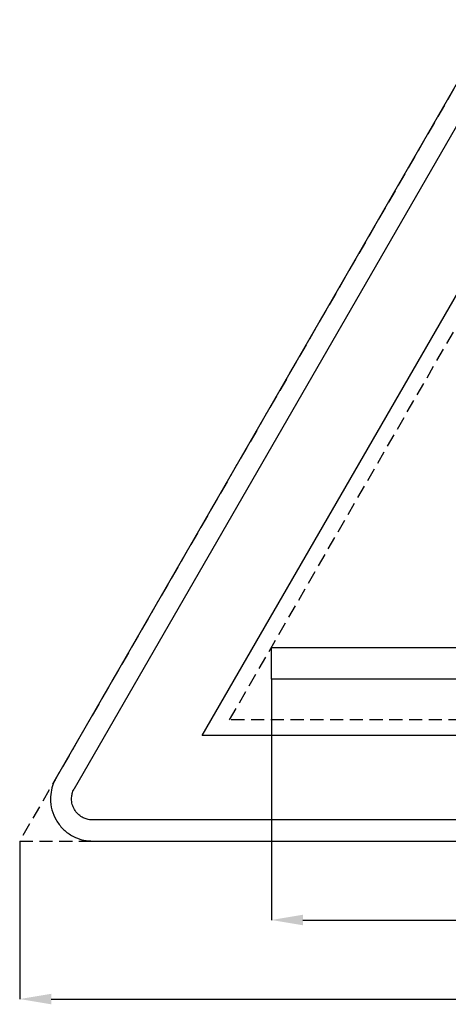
# Model space of a CAD drawing. Header units: millimetres. Extents: x -29 to 951, y -155 to 779.
# Tile 1 of 6: x -29 to 378, y -155 to 779. Entities that reach past the tile are written whole.
import ezdxf

# ---------------------------------------------------------------- set-up
doc = ezdxf.new("R2010")
doc.units = ezdxf.units.MM
doc.header["$LTSCALE"] = 5
doc.linetypes.add('ČÁRKOVANÁX2', pattern=[1.5, 1, -0.5])
doc.layers.add('Kóty', color=2, linetype='Continuous')
doc.layers.add('Značka', color=7, linetype='Continuous')
doc.styles.get("Standard").update_dxf_attribs({"font": 'romand.shx', "height": 25})
doc.dimstyles.get("Standard").update_dxf_attribs({"dimtxt": 25, "dimasz": 30, "dimexe": 0.18, "dimexo": 0.0625, "dimgap": 12.5, "dimtad": 1, "dimdec": 0, "dimzin": 0, "dimdsep": 46, "dimtxsty": 'Standard', "dimcen": 0.09, "dimadec": 0, "dimazin": 0, "dimtfac": 1, "dimtdec": 0, "dimtofl": 0, "dimtmove": 0, "dimatfit": 3, "dimfxl": 1, "dimtolj": 1, "dimtzin": 0, "dimarcsym": 0})

# ---------------------------------------------------------------- blocks, each defined once
blk = doc.blocks.new('*D0')
at = {"layer": 'Defpoints', "color": 0, "transparency": 16777216}
for p in [(209.59, 153.74), (664.59, 125.4), (664.59, -74.94)]:
    blk.add_point(p, dxfattribs=at)
at = {"layer": 'Kóty', "color": 0, "lineweight": -2, "transparency": 16777216}
for p, q in [((209.59, 153.68), (209.59, -75.12)), ((664.59, 125.34), (664.59, -75.12)), ((239.59, -74.94), (634.59, -74.94))]:
    blk.add_line(p, q, dxfattribs=at)
at = {"layer": 'Kóty', "color": 0, "transparency": 16777216}
for points in [[(239.59, -69.94), (239.59, -79.94), (209.59, -74.94)], [(634.59, -69.94), (634.59, -79.94), (664.59, -74.94)]]:
    blk.add_solid(points, dxfattribs=at)
at = {"layer": 'Kóty', "color": 0, "transparency": 16777216, "insert": (437.09, -49.94), "char_height": 25, "attachment_point": 5}
blk.add_mtext('\\A1;455', dxfattribs=at)
blk = doc.blocks.new('*D1')
at = {"layer": 'Defpoints', "color": 0, "transparency": 16777216}
for p in [(-29.28, 0), (870.72, 0), (870.72, -149.94)]:
    blk.add_point(p, dxfattribs=at)
at = {"layer": 'Kóty', "color": 0, "lineweight": -2, "transparency": 16777216}
for p, q in [((-29.28, -0.06), (-29.28, -150.12)), ((870.72, -0.06), (870.72, -150.12)), ((0.72, -149.94), (840.72, -149.94))]:
    blk.add_line(p, q, dxfattribs=at)
at = {"layer": 'Kóty', "color": 0, "transparency": 16777216}
for points in [[(0.72, -144.94), (0.72, -154.94), (-29.28, -149.94)], [(840.72, -144.94), (840.72, -154.94), (870.72, -149.94)]]:
    blk.add_solid(points, dxfattribs=at)
at = {"layer": 'Kóty', "color": 0, "transparency": 16777216, "insert": (420.72, -124.94), "char_height": 25, "attachment_point": 5}
blk.add_mtext('\\A1;900', dxfattribs=at)

msp = doc.modelspace()

# ---------------------------------------------------------------- linework, layer by layer
at = {"layer": 'Značka', "color": 6, "linetype": 'ČÁRKOVANÁX2', "ltscale": 2.5}
for points in [[(870.72, 0), (420.72, 779.42), (-29.28, 0)], [(169.9, 114.94), (420.72, 549.36), (671.53, 114.94)]]:
    msp.add_lwpolyline(points, close=True, dxfattribs=at)
at = {"layer": 'Značka', "color": 5}
msp.add_lwpolyline([(386.08, 719.42), (5.36, 60, 0.003576), (4.38, 58.15, 0.010722), (3.46, 56.27, 0.055711), (0.83, 48.35, 0.055985), (0, 40, 0.069591), (1.29, 29.62, 0.069767), (5.36, 20, 0.069481), (11.67, 11.68, 0.067775), (20, 5.36, 0.055964), (27.65, 1.85, 0.061097), (35.82, 0.22, 0.01224), (37.91, 0.07, 0.004081), (40, 0), (801.43, 0, 0.003581)], format="xyb", dxfattribs=at)
at = {"layer": 'Značka', "color": 1}
msp.add_lwpolyline([(801.43, 20), (40, 20, -0.003586), (38.95, 20.04, -0.010756), (37.91, 20.11, -0.05582), (33.82, 20.95, -0.05597), (30, 22.68, -0.06955), (25.83, 25.83, -0.069786), (22.68, 30, -0.069503), (20.65, 34.81, -0.067814), (20, 40, -0.055933), (20.39, 44.19, -0.060881), (21.73, 48.13, -0.012187), (22.19, 49.07, -0.00406), (22.68, 50), (403.4, 709.42)], format="xyb", dxfattribs=at)
msp.add_lwpolyline([(143.92, 100), (420.72, 579.42), (697.51, 100), (143.92, 100)], dxfattribs=at)
at = {"layer": 'Značka', "color": 5}
msp.add_lwpolyline([(209.59, 183.74), (469.59, 183.74), (469.59, 153.74), (209.59, 153.74), (209.59, 183.74)], dxfattribs=at)

# ---------------------------------------------------------------- dimensions: what is measured, and where the dimension line sits
at = {"layer": 'Kóty'}
for base, p1, p2, picture, middle in [((664.59, -74.94), (209.59, 153.74), (664.59, 125.4), '*D0', (437.09, -49.94)), ((870.72, -149.94), (-29.28, 0), (870.72, 0), '*D1', (420.72, -124.94))]:
    dim = msp.add_linear_dim(base=base, p1=p1, p2=p2, dimstyle='Standard', dxfattribs=at)
    dim.commit()
    dim.dimension.update_dxf_attribs({"geometry": picture, "text_midpoint": middle})

doc.saveas('drawing.dxf')
